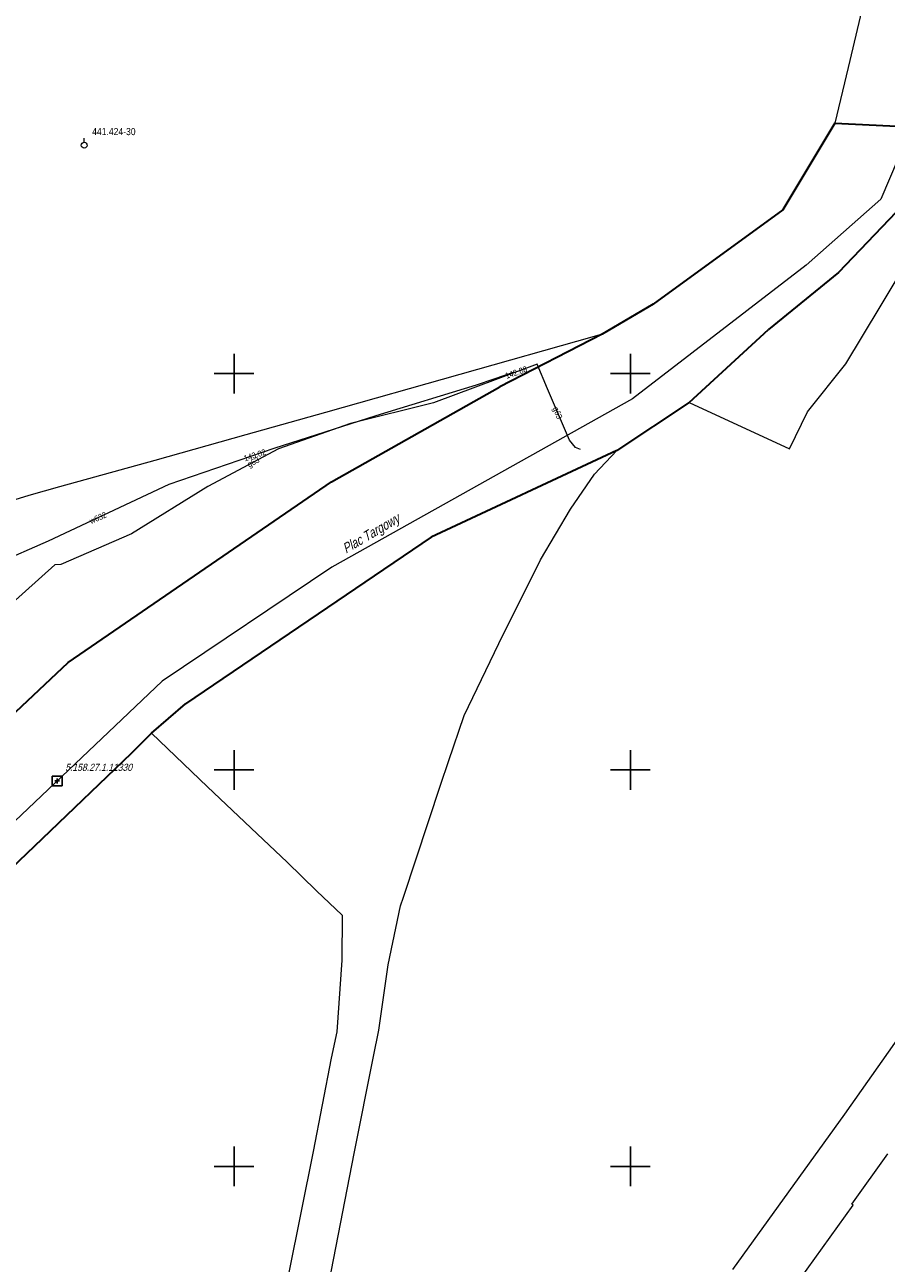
# Model space of a CAD drawing. Header units: metres. Extents: x 5552311 to 5555313, y 5709371 to 5712599.
# Tile 66 of 71: x 5554624 to 5554732, y 5710738 to 5710894. Entities that reach past the tile are written whole.
import ezdxf
from ezdxf.enums import TextEntityAlignment as Align

# ---------------------------------------------------------------- set-up
doc = ezdxf.new("R2010")
doc.units = ezdxf.units.M
doc.header["$MEASUREMENT"] = 0
doc.layers.get('0').update_dxf_attribs({"color": 2, "linetype": 'CONTINUOUS', "lineweight": 5})
for name, color, linetype in [('131-Punkt osnowy pomiarowej', 7, 'CONTINUOUS'), ('131-Punkt osnowy pomiarowej-Atr103', 7, 'CONTINUOUS'), ('203-punkt graniczny', 7, 'CONTINUOUS'), ('218-kontur użytku gruntowego', 60, 'CONTINUOUS'), ('219-działka ewidencyjna', 7, 'CONTINUOUS'), ('994-Nazwa ulicy', 7, 'CONTINUOUS'), ('przewód gazowy', 7, 'CONTINUOUS'), ('przewód gazowy-Atr1', 7, 'CONTINUOUS'), ('przewód telekomunikacyjny podziemny', 7, 'CONTINUOUS'), ('przewód wodociągowy', 7, 'CONTINUOUS'), ('przewód wodociągowy-Atr1', 7, 'CONTINUOUS'), ('rzedna', 7, 'CONTINUOUS'), ('rzedna-Atr2', 7, 'CONTINUOUS'), ('Szczegółowa osnowa geodezyjna pozioma', 7, 'CONTINUOUS'), ('Szczegółowa osnowa geodezyjna pozioma-Atr103', 7, 'CONTINUOUS'), ('Wstawianie ramki sekcyjnej z opisem', 7, 'CONTINUOUS')]:
    doc.layers.add(name, color=color, linetype=linetype)
doc.styles.get("Standard").update_dxf_attribs({"font": 'Working1250', "width": 0.75})

# ---------------------------------------------------------------- blocks, each defined once
blk = doc.blocks.new('203')
at = {"linetype": 'Continuous', "lineweight": 0}
h = blk.add_hatch(color=94, dxfattribs=at)
edge = h.paths.add_edge_path()
edge.add_arc((0, 0), 0.045, 0, 360)
blk = doc.blocks.new('PW01')
at = {"linetype": 'Continuous', "lineweight": 13}
h = blk.add_hatch(color=0, dxfattribs=at)
edge = h.paths.add_edge_path()
edge.add_arc((0, 0), 0.045, 0, 360)
blk = doc.blocks.new('OSSP')
at = {"color": 0}
for p, q in [((-0.626, 0.625), (-0.626, -0.625)), ((-0.626, 0.625), (-0.626, -0.625)), ((0.624, 0.625), (-0.626, 0.625)), ((0.624, 0.625), (-0.626, 0.625)), ((0.3, 0), (-0.3, 0)), ((0.3, 0), (-0.3, 0)), ((0, -0.3), (0, 0.3)), ((0, -0.3), (0, 0.3)), ((0.624, -0.625), (0.624, 0.625)), ((0.624, -0.625), (0.624, 0.625)), ((-0.626, -0.625), (0.624, -0.625)), ((-0.626, -0.625), (0.624, -0.625))]:
    blk.add_line(p, q, dxfattribs=at)
blk = doc.blocks.new('131')
at = {"color": 0, "linetype": 'Continuous', "lineweight": 13}
blk.add_line((0, 0.375), (0, 0.875), dxfattribs=at)
blk.add_circle((0, 0), 0.375, dxfattribs=at)
blk = doc.blocks.new('RAMKA500K')
at = {"color": 0}
for p, q in [((247.5, 250), (252.5, 250)), ((250, 247.5), (250, 250)), ((297.5, 250), (302.5, 250)), ((300, 247.5), (300, 250)), ((250, 97.5), (250, 102.5)), ((300, 97.5), (300, 102.5)), ((247.5, 100), (252.5, 100)), ((297.5, 100), (302.5, 100)), ((250, 47.5), (250, 52.5)), ((300, 47.5), (300, 52.5)), ((247.5, 50), (252.5, 50)), ((297.5, 50), (302.5, 50)), ((250, 0), (250, 2.5)), ((300, 0), (300, 2.5)), ((247.5, 0), (252.5, 0)), ((297.5, 0), (302.5, 0))]:
    blk.add_line(p, q, dxfattribs=at)

msp = doc.modelspace()

# ---------------------------------------------------------------- linework, layer by layer
at = {"layer": '218-kontur użytku gruntowego', "linetype": 'Continuous', "lineweight": 9, "flags": 128}
for points in [[(5554729.94, 5710899.11), (5554727.45, 5710888.6)], [(5554727.45, 5710888.6), (5554725.79, 5710881.6)], [(5554725.79, 5710881.6), (5554719.21, 5710870.64)], [(5554731.48, 5710858.4), (5554744.86, 5710880.67)], [(5554719.21, 5710870.64), (5554702.85, 5710858.76)], [(5554702.85, 5710858.76), (5554696.44, 5710854.95)], [(5554727.18, 5710851.24), (5554731.48, 5710858.4)], [(5554695.42, 5710854.67), (5554661.54, 5710845.09)], [(5554696.44, 5710854.95), (5554695.42, 5710854.67)], [(5554722.33, 5710845.17), (5554727.18, 5710851.24)], [(5554698.3, 5710840.31), (5554707.42, 5710846.34)], [(5554707.42, 5710846.34), (5554720.08, 5710840.51)], [(5554661.54, 5710845.09), (5554651.47, 5710842.25)], [(5554720.08, 5710840.51), (5554722.33, 5710845.17)], [(5554651.47, 5710842.25), (5554639.99, 5710839.04)], [(5554639.99, 5710839.04), (5554627.97, 5710835.69)], [(5554695.47, 5710837.3), (5554698.3, 5710840.31)], [(5554692.44, 5710832.89), (5554695.47, 5710837.3)], [(5554624.13, 5710834.62), (5554614.68, 5710831.73)], [(5554627.97, 5710835.69), (5554624.13, 5710834.62)], [(5554688.66, 5710826.5), (5554692.44, 5710832.89)], [(5554683.4, 5710815.96), (5554688.66, 5710826.5)], [(5554679.02, 5710806.88), (5554683.4, 5710815.96)], [(5554677.04, 5710801.05), (5554679.02, 5710806.88)], [(5554637.03, 5710802.06), (5554639.59, 5710804.63)], [(5554639.59, 5710804.63), (5554646.67, 5710797.88)], [(5554625.8, 5710791.33), (5554637.03, 5710802.06)], [(5554676.09, 5710798.19), (5554677.04, 5710801.05)], [(5554646.67, 5710797.88), (5554652.9, 5710791.95)], [(5554671.37, 5710783.97), (5554676.09, 5710798.19)], [(5554606.17, 5710772.57), (5554625.8, 5710791.33)], [(5554652.9, 5710791.95), (5554656.68, 5710788.35)], [(5554656.68, 5710788.35), (5554660.41, 5710784.74)], [(5554660.41, 5710784.74), (5554663.64, 5710781.7)], [(5554669.45, 5710775.41), (5554671.01, 5710782.88)], [(5554671.01, 5710782.88), (5554671.37, 5710783.97)], [(5554663.64, 5710781.7), (5554663.6, 5710776.02)], [(5554663.6, 5710776.02), (5554662.96, 5710766.97)], [(5554668.25, 5710767.19), (5554669.45, 5710775.41)], [(5554667.59, 5710763.85), (5554668.25, 5710767.19)], [(5554734.6, 5710767.4), (5554726.98, 5710756.56)], [(5554662.96, 5710766.97), (5554662.24, 5710763.66)], [(5554662.24, 5710763.66), (5554659.97, 5710751.88)], [(5554665.17, 5710751.6), (5554667.59, 5710763.85)], [(5554726.98, 5710756.56), (5554712.86, 5710737)], [(5554659.97, 5710751.88), (5554656.9, 5710736.61)], [(5554659.42, 5710722.17), (5554665.17, 5710751.6)], [(5554727.91, 5710745.23), (5554732.46, 5710751.57)], [(5554728.1, 5710745.09), (5554727.91, 5710745.23)], [(5554708.73, 5710718.19), (5554728.1, 5710745.09)]]:
    msp.add_lwpolyline(points, dxfattribs=at)
at = {"layer": '219-działka ewidencyjna', "color": 94, "linetype": 'Continuous', "lineweight": 30, "flags": 128}
for points in [[(5554725.79, 5710881.6), (5554719.21, 5710870.64)], [(5554725.79, 5710881.6), (5554744.86, 5710880.67)], [(5554741.7, 5710878.92), (5554726.24, 5710862.73)], [(5554719.21, 5710870.64), (5554702.85, 5710858.76)], [(5554726.24, 5710862.73), (5554717.39, 5710855.56)], [(5554702.85, 5710858.76), (5554696.44, 5710854.95)], [(5554696.44, 5710854.95), (5554683.54, 5710848.34)], [(5554707.42, 5710846.34), (5554717.39, 5710855.56)], [(5554662.31, 5710836.32), (5554683.54, 5710848.34)], [(5554707.42, 5710846.34), (5554698.3, 5710840.31)], [(5554698.3, 5710840.31), (5554674.87, 5710829.35)], [(5554629.07, 5710813.54), (5554662.31, 5710836.32)], [(5554674.87, 5710829.35), (5554643.87, 5710808.34)], [(5554611.51, 5710797.04), (5554629.07, 5710813.54)], [(5554639.59, 5710804.63), (5554643.87, 5710808.34)], [(5554639.59, 5710804.63), (5554637.03, 5710802.06)], [(5554637.03, 5710802.06), (5554625.8, 5710791.33)], [(5554625.8, 5710791.33), (5554606.17, 5710772.57)]]:
    msp.add_lwpolyline(points, dxfattribs=at)
at = {"layer": 'przewód gazowy', "color": 40, "linetype": 'Continuous', "lineweight": 18, "flags": 128}
msp.add_lwpolyline([(5554693.69, 5710840.4), (5554693.07, 5710840.68), (5554692.3, 5710841.59), (5554689.54, 5710848.08), (5554688.25, 5710851.17), (5554675.15, 5710846.3), (5554664.7, 5710843.7), (5554655.61, 5710840.52), (5554646.69, 5710835.77), (5554637.07, 5710829.77), (5554628.16, 5710825.91), (5554627.41, 5710825.86), (5554619.51, 5710818.87), (5554615.12, 5710814.39), (5554612.57, 5710810.84), (5554611.64, 5710809.23), (5554609.79, 5710804.87), (5554607.33, 5710798.36), (5554599.72, 5710781.99), (5554593.32, 5710766.26), (5554593.2, 5710765.44), (5554582.94, 5710747.6), (5554582.53, 5710746.9), (5554580.08, 5710742.63)], dxfattribs=at)
at = {"layer": 'przewód telekomunikacyjny podziemny', "color": 30, "linetype": 'Continuous', "lineweight": 18, "flags": 128}
msp.add_lwpolyline([(5554753.92, 5710904.95), (5554753.54, 5710901.37), (5554743.57, 5710891.01), (5554735.83, 5710881.98), (5554731.6, 5710872), (5554722.18, 5710863.67), (5554700.26, 5710846.81), (5554662.35, 5710825.56), (5554640.94, 5710811.21), (5554607.93, 5710779.86), (5554594.79, 5710763.74), (5554586.35, 5710752.68), (5554579.43, 5710738.95), (5554575.97, 5710728.64), (5554572.06, 5710709.02), (5554571.43, 5710706.16), (5554571.35, 5710694.58), (5554572.31, 5710691.69), (5554574.4, 5710692.69), (5554574.1, 5710694.64), (5554571.48, 5710700.1)], dxfattribs=at)
at = {"layer": 'przewód wodociągowy', "color": 5, "linetype": 'Continuous', "lineweight": 18, "flags": 128}
msp.add_lwpolyline([(5554548.12, 5710800.75), (5554565.92, 5710773.65), (5554580.91, 5710776.23), (5554594.37, 5710780.63), (5554595.35, 5710781.08), (5554595.91, 5710781.84), (5554601.48, 5710791.82), (5554610.31, 5710812.98), (5554610.32, 5710812.97), (5554614.39, 5710822.74), (5554620.02, 5710826.05), (5554626.59, 5710828.9), (5554626.59, 5710828.89), (5554641.8, 5710836.05), (5554655.05, 5710840.58), (5554667.94, 5710844.7), (5554680.59, 5710848.59), (5554682.8, 5710849.32), (5554685.39, 5710850.22)], dxfattribs=at)

# ---------------------------------------------------------------- block references
at = {"layer": '131-Punkt osnowy pomiarowej', "color": 8, "linetype": 'Continuous', "lineweight": 18}
msp.add_blockref('131', (5554631.1, 5710878.8), dxfattribs=at)
msp.add_blockref('131', (5554631.1, 5710878.8), dxfattribs=at)
at = {"layer": '203-punkt graniczny', "color": 8, "linetype": 'Continuous', "lineweight": 18}
for p in [(5554725.79, 5710881.6), (5554726.24, 5710862.73), (5554717.39, 5710855.56), (5554683.54, 5710848.34), (5554707.42, 5710846.34), (5554662.31, 5710836.32), (5554674.87, 5710829.35), (5554629.07, 5710813.54), (5554643.87, 5710808.34), (5554639.59, 5710804.63), (5554637.03, 5710802.06), (5554625.8, 5710791.33)]:
    msp.add_blockref('203', p, dxfattribs=at)
at = {"layer": 'rzedna', "color": 40, "linetype": 'Continuous', "lineweight": 18}
msp.add_blockref('PW01', (5554688.25, 5710851.17), dxfattribs=at)
at = {"layer": 'rzedna', "color": 5, "linetype": 'Continuous', "lineweight": 18}
msp.add_blockref('PW01', (5554655.05, 5710840.58), dxfattribs=at)
at = {"layer": 'Szczegółowa osnowa geodezyjna pozioma', "color": 8, "linetype": 'Continuous', "lineweight": 18}
msp.add_blockref('OSSP', (5554627.7, 5710798.61), dxfattribs=at)
at = {"layer": 'Wstawianie ramki sekcyjnej z opisem', "color": 8, "linetype": 'Continuous', "lineweight": 13}
for p in [(5554400, 5710750), (5554400, 5710750), (5554400, 5710750), (5554400, 5710750), (5554400, 5710500), (5554400, 5710500), (5554400, 5710500), (5554400, 5710500)]:
    msp.add_blockref('RAMKA500K', p, dxfattribs=at)

# ---------------------------------------------------------------- texts
at = {"layer": '131-Punkt osnowy pomiarowej-Atr103', "color": 8, "width": 0.9}
msp.add_text('441.424-30', height=0.9, dxfattribs=at).set_placement((5554632.1, 5710879.8), align=Align.BOTTOM_LEFT)
msp.add_text('441.424-30', height=0.9, dxfattribs=at).set_placement((5554632.1, 5710879.8), align=Align.BOTTOM_LEFT)
at = {"layer": '994-Nazwa ulicy', "color": 7, "linetype": 'Continuous', "lineweight": 25, "oblique": 15, "width": 0.79}
msp.add_text('Plac Targowy', height=1.25, rotation=30.516, dxfattribs=at).set_placement((5554663.81, 5710827.81), align=Align.MIDDLE_LEFT)
at = {"layer": 'przewód gazowy-Atr1', "color": 40, "width": 0.9}
for rotation, p in [(-68.274, (5554690.53, 5710845.77)), (28.036, (5554651.73, 5710838.46))]:
    msp.add_text('g63', height=0.75, rotation=rotation, dxfattribs=at).set_placement(p, align=Align.MIDDLE_LEFT)
at = {"layer": 'przewód wodociągowy-Atr1', "color": 5, "width": 0.9}
msp.add_text('w632', height=0.75, rotation=23.896, dxfattribs=at).set_placement((5554631.82, 5710831.35), align=Align.MIDDLE_LEFT)
at = {"layer": 'rzedna-Atr2', "color": 40, "lineweight": 5, "width": 0.9}
msp.add_text('142.88', height=0.75, rotation=19.083, dxfattribs=at).set_placement((5554684.24, 5710849.68), align=Align.MIDDLE_LEFT)
at = {"layer": 'rzedna-Atr2', "color": 5, "lineweight": 5, "width": 0.9}
msp.add_text('143.02', height=0.75, rotation=17.542, dxfattribs=at).set_placement((5554651.26, 5710839.28), align=Align.MIDDLE_LEFT)
at = {"layer": 'Szczegółowa osnowa geodezyjna pozioma-Atr103', "color": 8, "oblique": 15, "width": 0.9}
msp.add_text('5.158.27.1.11330', height=0.9, dxfattribs=at).set_placement((5554628.7, 5710799.61), align=Align.BOTTOM_LEFT)

doc.saveas('drawing.dxf')
